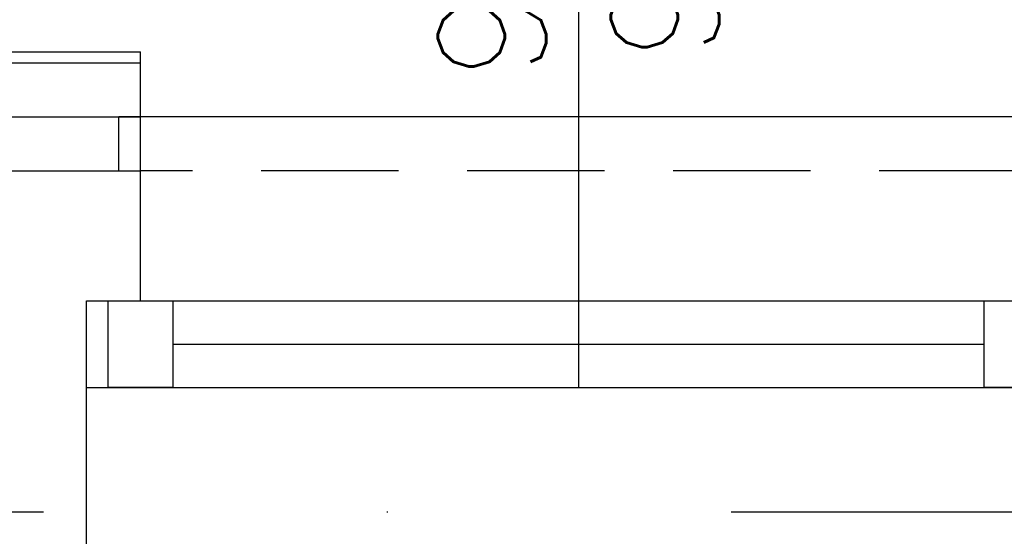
# Model space of a CAD drawing. Header units: millimetres. Extents: x 42924 to 92944, y -369470 to -179866.
# Tile 137 of 256: x 59935 to 60026, y -180643 to -180595. Entities that reach past the tile are written whole.
import ezdxf
from ezdxf.enums import TextEntityAlignment as Align

# ---------------------------------------------------------------- set-up
doc = ezdxf.new("R2010")
doc.units = ezdxf.units.MM
doc.linetypes.add('DASHDOT', pattern=[25.4, 12.7, -6.35, 0, -6.35])
doc.linetypes.add('HIDDEN', pattern=[9.525, 6.35, -3.175])
doc.layers.get('0').update_dxf_attribs({"color": 8})
for name, color, linetype in [('!! 0_ Istn-okna', 8, 'Continuous'), ('!! 0_ Istn-sciany', 8, 'Continuous'), ('!! 0_ Istn-widok', 8, 'Continuous'), ('!! 0_Istn-cienka', 8, 'Continuous'), ('!! 0_Opis_okna', 8, 'Continuous'), ('!! 0_Osie', 8, 'DASHDOT'), ('!! 1_ tynk zewn  - nowy', 8, 'Continuous'), ('!! 2_ remont Ocieplenie', 8, 'ZIGZAG'), ('0-osie-liniA', 8, 'DASHDOT')]:
    doc.layers.add(name, color=color, linetype=linetype)
doc.layers.add('E_SAP_ZASIĘG', color=150, linetype='Continuous', plot=False)
doc.styles.add('ARCHETYP', font='romans.shx', dxfattribs={"height": 15})
doc.linetypes.add('ZIGZAG', pattern='A,0.00254,-5.08,[131,ltypeshp.shx,S=5.08,R=0,X=-5.08,Y=0],-10.16,[131,ltypeshp.shx,S=5.08,R=180,X=5.08,Y=0],-5.08', length=20.32254)

# ---------------------------------------------------------------- blocks, each defined once
blk = doc.blocks.new('BLOK OSI')
at = {"layer": '0-osie-liniA', "ltscale": 5}
blk.add_lwpolyline([(48639.33, -194402.088), (55424.285, -194402.088)], dxfattribs=at)
blk = doc.blocks.new('1_ok-opis')
blk.add_line((0, 111.611), (0, 50))
at = {"style": 'ARCHETYP'}
for tag, height, rotation, p in [('NR', 12, 90, (0, 136.901)), ('NR', 12, 270, (0, 136.901)), ('SZEROKOŚĆ', 10, 270, (8, 78.291)), ('SZEROKOŚĆ', 10, 90, (-8, 78.291)), ('WYSOKOŚĆ', 10, 270, (-8, 78.291)), ('WYSOKOŚĆ', 10, 90, (8, 78.291))]:
    blk.add_attdef(tag, text='', height=height, rotation=rotation, dxfattribs=at).set_placement(p, align=Align.MIDDLE)

msp = doc.modelspace()

# ---------------------------------------------------------------- linework, layer by layer
at = {"layer": '!! 0_ Istn-okna'}
for points in [[(59941.56735, -180621.3878), (60032.56735, -180621.3878)], [(59949.56735, -180625.3878), (60024.56735, -180625.3878)], [(59941.56735, -180629.3878), (60032.56735, -180629.3878)]]:
    msp.add_lwpolyline(points, dxfattribs=at)
for points in [[(59943.56735, -180621.3878), (59949.56735, -180621.3878), (59949.56735, -180629.3878), (59943.56735, -180629.3878)], [(60024.56735, -180621.3878), (60030.56735, -180621.3878), (60030.56735, -180629.3878), (60024.56735, -180629.3878)]]:
    msp.add_lwpolyline(points, close=True, dxfattribs=at)
at = {"layer": '!! 0_ Istn-sciany'}
for points in [[(59872.56735, -180609.3878), (59946.56735, -180609.3878)], [(59946.56735, -180621.3878), (59946.56735, -180609.3878)], [(59941.56735, -180621.3878), (59946.56735, -180621.3878)], [(59941.56735, -180653.3878), (59941.56735, -180621.3878)]]:
    msp.add_lwpolyline(points, dxfattribs=at)
at = {"layer": '!! 0_ Istn-widok'}
for points in [[(60029.56735, -180604.3878), (59944.56735, -180604.3878)], [(59944.56735, -180609.3878), (59944.56735, -180604.3878)]]:
    msp.add_lwpolyline(points, dxfattribs=at)
at = {"layer": '!! 0_Istn-cienka', "linetype": 'HIDDEN', "ltscale": 2}
msp.add_lwpolyline([(60027.56735, -180609.3878), (59946.56735, -180609.3878)], dxfattribs=at)
at = {"layer": '!! 1_ tynk zewn  - nowy'}
for points in [[(59727.56735, -180598.3878), (59946.56735, -180598.3878)], [(59946.56735, -180609.3878), (59946.56735, -180598.3878)], [(59727.56735, -180599.3878), (59946.56735, -180599.3878)]]:
    msp.add_lwpolyline(points, dxfattribs=at)
at = {"layer": '!! 2_ remont Ocieplenie', "linetype": 'ZIGZAG', "ltscale": 0.75}
msp.add_lwpolyline([(59727.56735, -180604.3878), (59946.56735, -180604.3878)], dxfattribs=at)
at = {"layer": 'E_SAP_ZASIĘG'}
msp.add_circle((60076.8218, -181088.08994), 600, dxfattribs=at)

# ---------------------------------------------------------------- block references
at = {"layer": '!! 0_Opis_okna'}
ref = msp.add_blockref('1_ok-opis', (59987.06735, -180679.3878), dxfattribs=at)
ref.add_attrib('WYSOKOŚĆ', '90', dxfattribs={"layer": '0', "height": 10, "rotation": 90, "style": 'ARCHETYP'}).set_placement((59995.06735, -180590.66739), align=Align.MIDDLE)
ref.add_attrib('SZEROKOŚĆ', '90', dxfattribs={"layer": '0', "height": 10, "rotation": 90, "style": 'ARCHETYP'}).set_placement((59979.06735, -180592.44085), align=Align.MIDDLE)
at = {"layer": '!! 0_Osie'}
msp.add_blockref('BLOK OSI', (8819.85593, 13761.2005), dxfattribs=at)

doc.saveas('drawing.dxf')
